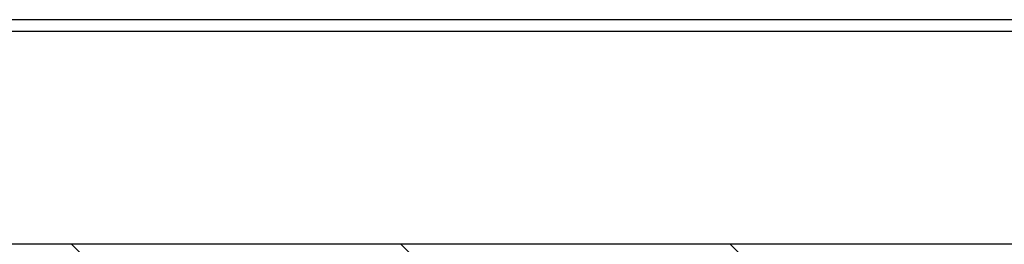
# Model space of a CAD drawing. Header units: millimetres. Extents: x -13131571 to -13125242, y -52286 to -49344.
# Tile 21 of 34: x -13127015 to -13126698, y -51702 to -51629. Entities that reach past the tile are written whole.
import ezdxf

# ---------------------------------------------------------------- set-up
doc = ezdxf.new("R2010")
doc.units = ezdxf.units.MM
doc.header["$MEASUREMENT"] = 0
doc.layers.add('FACADE latérale Meuble 8_6_0', color=7, linetype='Continuous')

msp = doc.modelspace()

# ---------------------------------------------------------------- linework, layer by layer
at = {"layer": 'FACADE latérale Meuble 8_6_0', "color": 7, "linetype": 'Continuous', "lineweight": 30}
for p, q in [((-13126572.93, -51629.47), (-13127050.18, -51629.47)), ((-13126582.95, -51633.23), (-13127060.2, -51633.23)), ((-13126550.06, -51701.73), (-13127760.41, -51701.73))]:
    msp.add_line(p, q, dxfattribs=at)
at = {"layer": 'FACADE latérale Meuble 8_6_0', "color": 1, "linetype": 'Continuous', "lineweight": 5}
for p, q in [((-13126947.78, -51752.53), (-13126998.58, -51701.73)), ((-13126841.71, -51752.53), (-13126892.51, -51701.73)), ((-13126735.65, -51752.53), (-13126786.45, -51701.73))]:
    msp.add_line(p, q, dxfattribs=at)

doc.saveas('drawing.dxf')
